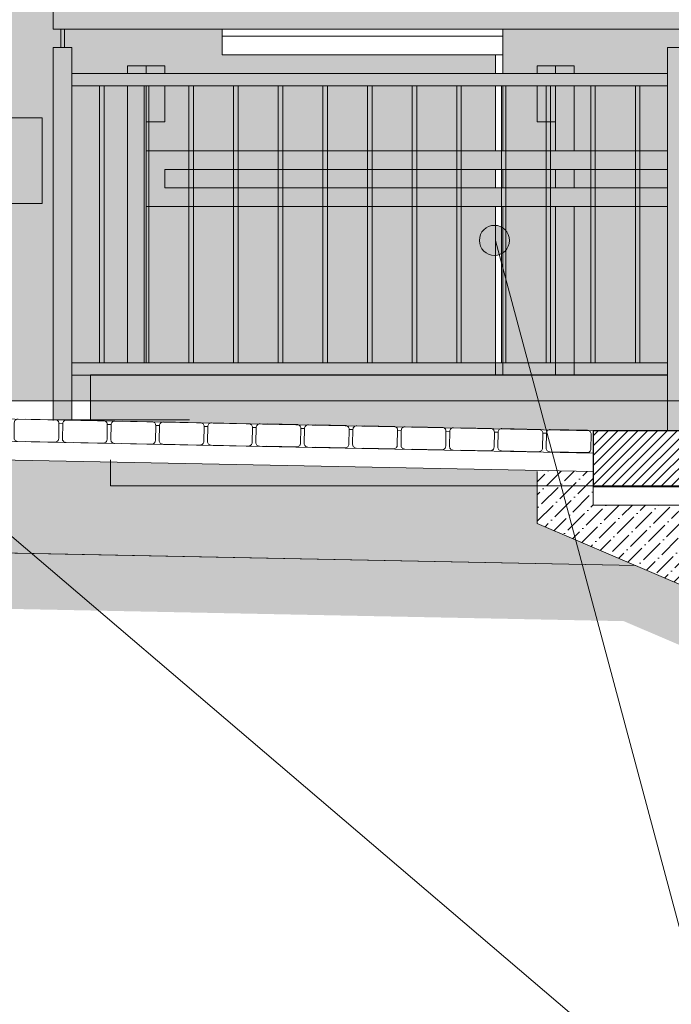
# Model space of a CAD drawing. Header units: millimetres. Extents: x -587 to 358276, y -26688 to 221215.
# Tile 13 of 256: x 2368 to 2543, y 7627 to 7891. Entities that reach past the tile are written whole.
import ezdxf
from ezdxf.lldxf.tags import DXFTag
from ezdxf.xclip import XClip

# ---------------------------------------------------------------- set-up
doc = ezdxf.new("R2010")
doc.units = ezdxf.units.MM
doc.header["$MEASUREMENT"] = 0
doc.header["$XCLIPFRAME"] = 0
for name, color, linetype, lineweight in [('A_l.przerywana', 250, 'ICAD_ISO03W100', 9), ('A_l.widokowa', 250, 'Continuous', 18), ('A_linie widokowe', 5, 'Continuous', 18), ('l. przekrojowa', 1, 'Continuous', 30), ('l.przerywana', 104, 'ICAD_ISO03W100', 5), ('l.widokowa', 140, 'Continuous', 15), ('l.wypełnien', 253, 'Continuous', 5), ('l.wypełnień', 7, 'Continuous', 5), ('wymiarowanie', 176, 'Continuous', 9)]:
    doc.layers.add(name, color=color, linetype=linetype, lineweight=lineweight)
tags = doc.linetypes.add('ICAD_ISO03W100', pattern=[30, 12, -18]).pattern_tags.tags
tags[6:7] = [DXFTag(74, 4), DXFTag(75, 0), DXFTag(340, '0'), DXFTag(46, 1.0), DXFTag(50, 0.0), DXFTag(44, 0.0), DXFTag(45, 0.0)]
tags[4:5] = [DXFTag(74, 4), DXFTag(75, 0), DXFTag(340, '0'), DXFTag(46, 1.0), DXFTag(50, 0.0), DXFTag(44, 0.0), DXFTag(45, 0.0)]

# ---------------------------------------------------------------- blocks, each defined once
blk = doc.blocks.new('MF2E40FB0')
at = {"true_color": 0xffffff}
blk.add_hatch(color=7, dxfattribs=at).paths.add_polyline_path([(193.989, 188.446), (193.989, 165.827), (315.555, 165.827), (315.555, 188.446)])

msp = doc.modelspace()

# ---------------------------------------------------------------- hatches: boundary and pattern name
at = {"layer": 'l.wypełnien', "true_color": 0xfffff5}
h = msp.add_hatch(color=7, dxfattribs=at)
h.paths.add_polyline_path([(2132.92, 8024.72), (2217.95, 8024.72), (2217.95, 8019.22), (2216.7, 8019.22), (2216.7, 8011.22), (2218.7, 8011.22), (2220.7, 8011.22), (2220.7, 8019.22), (2219.45, 8019.22), (2219.45, 8024.72), (2307.2, 8024.72), (2307.2, 8024.22), (2308.45, 8024.22), (2308.45, 8017.72), (2307.2, 8017.72), (2307.2, 8011.72), (2266.93, 8011.72), (2266.93, 7886.72), (2342.65, 7886.72), (2342.65, 8011.72), (2311.2, 8011.72), (2311.2, 8017.72), (2309.95, 8017.72), (2309.95, 8024.22), (2311.2, 8024.22), (2311.2, 8024.72), (2319.2, 8024.72), (2319.2, 8026.22), (2309.2, 8026.22), (2220.7, 8026.22), (2218.7, 8026.22), (2216.7, 8026.22), (2203.58, 8026.22), (2203.58, 8036.86), (2647.3, 8036.86), (2647.3, 8021.55), (2498.2, 8021.55), (2498.2, 8011.72), (2496.2, 8011.72), (2422.76, 8011.72), (2422.76, 7886.72), (2422.76, 7881.72), (2496.2, 7881.72), (2496.2, 7855.94), (2402.36, 7855.94), (2402.36, 7863.72), (2407.36, 7863.72), (2407.36, 7878.72), (2397.36, 7878.72), (2397.35, 7795.72), (2387.39, 7795.72), (2387.39, 7788.72), (2132.92, 7788.72)])
h.paths.add_polyline_path([(2402.35, 7795.72), (2402.36, 7840.94), (2496.2, 7840.94), (2496.2, 7795.72)])
h.paths.add_polyline_path([(2407.36, 7845.94), (2407.36, 7850.94), (2496.2, 7850.94), (2496.2, 7845.94)])
at = {"layer": 'l.wypełnien', "true_color": 0xfccd20}
h = msp.add_hatch(color=40, dxfattribs=at)
h.paths.add_polyline_path([(2498.2, 8021.55), (2647.3, 8021.55), (2647.3, 7855.94), (2517.35, 7855.94), (2517.35, 7878.72), (2512.35, 7878.72), (2507.35, 7878.72), (2507.35, 7863.72), (2512.35, 7863.72), (2512.35, 7855.94), (2498.2, 7855.94)])
h.paths.add_polyline_path([(2562.41, 7795.72), (2562.41, 7792.03), (2647.3, 7792.03), (2647.3, 7840.94), (2517.35, 7840.94), (2517.35, 7795.72)])
h.paths.add_polyline_path([(2647.3, 7855.94), (2652.39, 7855.94), (2657.39, 7855.94), (2657.39, 7792.03), (2667.31, 7792.03), (2667.39, 7792.03), (2667.33, 8021.55), (2647.3, 8021.55)])
h.paths.add_polyline_path([(2517.35, 7845.94), (2647.3, 7845.94), (2647.3, 7850.94), (2517.35, 7850.94)])
h.paths.add_polyline_path([(2512.35, 7795.72), (2512.35, 7840.94), (2498.2, 7840.94), (2498.2, 7795.72)])
h.paths.add_polyline_path([(2498.2, 7845.94), (2512.35, 7845.94), (2512.35, 7850.94), (2498.2, 7850.94)])
at = {"layer": 'l.wypełnien', "true_color": 0xc9c9c9}
h = msp.add_hatch(color=9, dxfattribs=at)
h.paths.add_polyline_path([(2402.36, 7855.94), (2496.2, 7855.94), (2498.2, 7855.94), (2512.35, 7855.94), (2517.35, 7855.94), (2647.3, 7855.94), (2647.3, 7850.94), (2517.35, 7850.94), (2512.35, 7850.94), (2498.2, 7850.94), (2496.2, 7850.94), (2407.36, 7850.94), (2407.36, 7845.94), (2496.2, 7845.94), (2498.2, 7845.94), (2512.35, 7845.94), (2517.35, 7845.94), (2647.3, 7845.94), (2647.3, 7840.94), (2517.35, 7840.94), (2512.35, 7840.94), (2498.2, 7840.94), (2496.2, 7840.94), (2402.36, 7840.94)])
h.paths.add_polyline_path([(2677.39, 7750.42), (2677.41, 7833.42), (2682.02, 7833.42), (2682.41, 7833.42), (2682.41, 7818.42), (2682.39, 7743.42), (2682.39, 7735.73), (2682.41, 7720.73, 0.414209), (2681.41, 7719.73), (2680.41, 7719.73, 0.414214), (2679.41, 7720.73), (2677.41, 7720.74), (2677.39, 7735.73)])
h.paths.add_polyline_path([(2792.39, 7720.73), (2796.41, 7720.73, -0.414214), (2797.39, 7720.73), (2797.39, 7750.42), (2797.39, 7833.42), (2792.39, 7833.42), (2792.39, 7818.42), (2792.39, 7743.42), (2792.39, 7720.73)])
h.paths.add_polyline_path([(2687.41, 7818.42), (2687.41, 7823.42), (2787.39, 7823.42), (2787.39, 7818.42)])
h.paths.add_polyline_path([(2687.41, 7833.42), (2787.39, 7833.42), (2787.39, 7828.42), (2687.41, 7828.42)])
h.paths.add_polyline_path([(2402.35, 7795.72), (2402.36, 7855.94), (2402.36, 7863.72), (2402.36, 7878.72), (2397.36, 7878.72), (2397.35, 7795.72)])
h.paths.add_polyline_path([(2652.39, 7840.94), (2652.39, 7792.03), (2652.39, 7788.72), (2652.39, 7786.87), (2652.39, 7781.87), (2652.39, 7772.94), (2657.39, 7772.94), (2657.39, 7781.87), (2657.39, 7786.87), (2657.39, 7788.72), (2657.39, 7792.03), (2657.39, 7855.94), (2652.39, 7855.94)])
h.paths.add_polyline_path([(2517.35, 7795.72), (2517.35, 7840.94), (2512.35, 7840.94), (2512.35, 7795.72)])
h.paths.add_polyline_path([(2517.35, 7855.94), (2517.35, 7878.72), (2512.35, 7878.72), (2512.35, 7863.72), (2512.35, 7855.94)])
h.paths.add_polyline_path([(2402.36, 7863.72), (2407.36, 7863.72), (2407.36, 7878.72), (2402.36, 7878.72)])
h.paths.add_polyline_path([(2507.35, 7878.72), (2507.35, 7863.72), (2512.35, 7863.72), (2512.35, 7878.72)])
h.paths.add_polyline_path([(2647.39, 7850.94), (2647.39, 7845.94), (2647.39, 7840.94), (2652.39, 7840.94), (2652.39, 7855.94), (2647.39, 7855.94)])
h.paths.add_polyline_path([(2687.41, 7833.42), (2687.41, 7818.42), (2682.41, 7818.42), (2682.41, 7833.42)])
h.paths.add_polyline_path([(2792.39, 7818.42), (2792.39, 7833.42), (2787.39, 7833.42), (2787.39, 7828.42), (2787.39, 7823.42), (2787.39, 7818.42)])
h.paths.add_polyline_path([(2517.35, 7845.94), (2517.35, 7850.94), (2512.35, 7850.94), (2512.35, 7845.94)])
at = {"layer": 'l.wypełnien'}
h = msp.add_hatch(color=252, dxfattribs=at)
h.paths.add_polyline_path([(2682.39, 7735.73), (2682.41, 7720.73), (2692.41, 7720.73, -0.414214), (2693.41, 7719.73), (2694.41, 7719.73, -0.414214), (2695.41, 7720.73), (2705.41, 7720.73, -0.414214), (2706.41, 7719.73), (2707.41, 7719.73, -0.414214), (2708.41, 7720.73), (2718.41, 7720.73, -0.414214), (2719.41, 7719.73), (2720.41, 7719.73, -0.414214), (2721.41, 7720.73), (2731.41, 7720.73, -0.414214), (2732.41, 7719.73), (2733.41, 7719.73, -0.414214), (2734.41, 7720.73), (2744.41, 7720.73, -0.414214), (2745.41, 7719.73), (2746.41, 7719.73, -0.414214), (2747.41, 7720.73), (2757.41, 7720.73, -0.414214), (2758.41, 7719.73), (2759.41, 7719.73, -0.414214), (2760.41, 7720.73), (2770.41, 7720.73, -0.414214), (2771.41, 7719.73), (2772.41, 7719.73, -0.414214), (2773.41, 7720.73), (2783.41, 7720.73, -0.414214), (2784.41, 7719.73), (2785.41, 7719.73, -0.414214), (2786.41, 7720.73), (2792.39, 7720.73), (2792.39, 7743.42), (2682.39, 7743.42)])
h.paths.add_polyline_path([(2562.41, 7765.72), (2597.41, 7765.72), (2597.41, 7750.72), (2632.41, 7750.72), (2632.41, 7735.72), (2647.3, 7735.72), (2647.3, 7765.94), (2562.41, 7765.94)])
h.paths.add_polyline_path([(2387.39, 7783.46), (2387.39, 7788.72), (2562.41, 7788.72), (2562.41, 7786.87), (2562.41, 7781.87), (2562.41, 7780.72), (2522.41, 7780.72), (2521.29, 7780.74, 0.102767), (2520.9, 7780.83), (2510.9, 7781.03, 0.102767), (2510.5, 7780.96), (2508.3, 7781, 0.102767), (2507.9, 7781.09), (2497.9, 7781.29, 0.102767), (2497.5, 7781.22), (2495.25, 7781.26, 0.08926), (2494.9, 7781.33), (2484.9, 7781.53, 0.08926), (2484.56, 7781.48), (2482.25, 7781.52, 0.08926), (2481.91, 7781.59), (2471.91, 7781.79, 0.08926), (2471.56, 7781.74), (2469.26, 7781.78, 0.08926), (2468.91, 7781.85), (2458.91, 7782.05, 0.08926), (2458.56, 7782), (2456.26, 7782.04, 0.08926), (2455.91, 7782.11), (2445.91, 7782.31, 0.08926), (2445.56, 7782.26), (2443.26, 7782.3, 0.08926), (2442.91, 7782.37), (2432.92, 7782.57, 0.08926), (2432.57, 7782.52), (2430.2, 7782.56, 0.073486), (2429.92, 7782.61), (2419.92, 7782.81, 0.073486), (2419.63, 7782.78), (2417.21, 7782.82, 0.073486), (2416.92, 7782.87), (2406.92, 7783.07, 0.073486), (2406.63, 7783.04), (2404.21, 7783.08, 0.073486), (2403.92, 7783.13), (2393.92, 7783.33, 0.073486), (2393.63, 7783.3), (2391.21, 7783.34, 0.073486), (2390.92, 7783.39)])
h.paths.add_polyline_path([(2562.41, 7788.72), (2562.41, 7792.03), (2562.41, 7795.72), (2517.35, 7795.72), (2512.35, 7795.72), (2498.2, 7795.72), (2496.2, 7795.72), (2402.35, 7795.72), (2397.35, 7795.72), (2387.39, 7795.72), (2387.39, 7788.72)])
h.paths.add_polyline_path([(2562.41, 7772.94), (2647.3, 7772.94), (2647.3, 7781.87), (2562.41, 7781.87), (2562.41, 7780.72)])
h.paths.add_polyline_path([(2647.3, 7765.94), (2657.39, 7765.94), (2657.39, 7772.94), (2667.38, 7772.94), (2667.42, 7750.42), (2667.41, 7735.72), (2647.3, 7735.72)])
h.paths.add_polyline_path([(2647.3, 7765.94), (2647.3, 7772.94), (2562.41, 7772.94), (2562.41, 7765.94)])
h.paths.add_polyline_path([(2562.41, 7781.87), (2647.3, 7781.87), (2647.3, 7786.87), (2562.41, 7786.87)])
h.paths.add_polyline_path([(2667.38, 7772.94), (2667.42, 7750.42), (2669.91, 7750.42), (2669.91, 7781.87), (2657.39, 7781.87), (2657.39, 7772.94)])
h.paths.add_polyline_path([(2667.42, 7719.73), (2668.41, 7719.73, -0.414214), (2669.41, 7720.73), (2677.41, 7720.74), (2677.39, 7735.73), (2677.39, 7750.42), (2669.91, 7750.42), (2667.42, 7750.42), (2667.42, 7735.72), (2667.42, 7720.72)])
h.paths.add_polyline_path([(2647.3, 7788.72), (2647.3, 7792.03), (2562.41, 7792.03), (2562.41, 7788.72)])
h.paths.add_polyline_path([(2562.41, 7786.87), (2647.3, 7786.87), (2647.3, 7788.72), (2562.41, 7788.72)])
h.paths.add_polyline_path([(2657.39, 7765.94), (2657.39, 7772.94), (2652.39, 7772.94), (2647.3, 7772.94), (2647.3, 7765.94)])
h.paths.add_polyline_path([(2657.39, 7781.87), (2669.91, 7781.87), (2671.49, 7781.87), (2671.49, 7786.87), (2657.39, 7786.87)])
h.paths.add_polyline_path([(2652.39, 7772.94), (2652.39, 7781.87), (2647.3, 7781.87), (2647.3, 7772.94)])
h.paths.add_polyline_path([(2657.39, 7788.72), (2668.28, 7788.72), (2668.28, 7792.03), (2667.39, 7792.03), (2657.39, 7792.03)])
h.paths.add_polyline_path([(2657.39, 7786.87), (2671.49, 7786.87), (2670.02, 7787.72), (2668.28, 7788.72), (2657.39, 7788.72)])
h.paths.add_polyline_path([(2652.39, 7781.87), (2652.39, 7786.87), (2647.3, 7786.87), (2647.3, 7781.87)])
h.paths.add_polyline_path([(2652.39, 7788.72), (2652.39, 7792.03), (2647.3, 7792.03), (2647.3, 7788.72)])
h.paths.add_polyline_path([(2652.39, 7786.87), (2652.39, 7788.72), (2647.3, 7788.72), (2647.3, 7786.87)])
h = msp.add_hatch(dxfattribs=at)
h.set_pattern_fill('ANSI31', scale=15, style=0)
h.set_pattern_definition([(45, (-7895.176, -5340.2804), (-1.32582521, 1.32582521), [])])
h.paths.add_polyline_path([(2557.41, 7760.72), (2557.41, 7750.72), (2592.41, 7750.72), (2597.41, 7750.72), (2597.41, 7765.72), (2562.41, 7765.72), (2557.41, 7765.72)])
h.paths.add_polyline_path([(2522.41, 7765.72), (2557.41, 7765.72), (2562.41, 7765.72), (2562.41, 7780.72), (2522.41, 7780.72), (2522.41, 7774.72), (2522.41, 7769.72)])
h.paths.add_polyline_path([(2627.41, 7720.72), (2667.41, 7720.72), (2667.41, 7735.72), (2667.41, 7735.72), (2647.3, 7735.72), (2632.41, 7735.72), (2627.41, 7735.72), (2627.41, 7730.72)])
h.paths.add_polyline_path([(2592.41, 7735.72), (2627.41, 7735.72), (2632.41, 7735.72), (2632.41, 7750.72), (2597.41, 7750.72), (2592.41, 7750.72), (2592.41, 7745.72)])
h = msp.add_hatch(dxfattribs=at)
h.set_pattern_fill('GRAVL1', scale=20, style=0)
h.set_pattern_definition([(228.0128, (-7880.776, -5320.2804), (-159.99996464, -180.00002683), [2.69072, -266.38176]), (184.9697, (-7882.576, -5322.28044), (240.00002103, 19.99982614), [4.61736, -457.1185]), (132.5104, (-7887.176, -5322.6804), (199.99981437, -220.00017348), [3.25576, -322.32064]), (267.2737, (-7894.976, -5327.6804), (19.999920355, 400.0000059), [4.20476, -416.27116]), (292.8337, (-7895.176, -5331.8804), (-100.00019811, 239.999928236), [4.1231, -408.18746]), (357.2737, (-7893.576, -5335.6804), (-400.0000059, 19.999920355), [4.20476, -416.27116]), (37.6942, (-7889.376, -5335.88044), (-260.000146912, -199.999808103), [5.56058, -550.49698]), (72.2553, (-7884.976, -5332.48044), (140.000215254, 439.999924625), [5.24976, -519.72642]), (121.4296, (-7883.376, -5327.4804), (-160.000164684, 259.99990073), [4.219, -417.68146]), (175.2364, (-7885.576, -5323.8804), (220.00001893, -19.99983065), [4.81664, -236.01526]), (222.3974, (-7890.376, -5323.48044), (-240.000147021, -219.99984164), [6.22896, -616.6675]), (138.8141, (-7875.176, -5327.8804), (-140.00005894, 119.99994627), [2.12602, -210.47688]), (171.4692, (-7876.776, -5326.4804), (259.999965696, -40.0001582), [4.04474, -400.43022]), (225, (-7880.776, -5325.88), (-4e-15, -20.000006), [2.82842, -25.45584]), (203.1986, (-7882.176, -5323.4804), (99.9999946, 40.0000265), [1.52316, -150.7923]), (291.8014, (-7883.576, -5324.0804), (-19.9999982, 60.0000055), [2.15406, -105.54924]), (30.9638, (-7882.776, -5326.0804), (59.99996045, 40.0000497), [3.49858, -113.12046]), (161.5651, (-7879.776, -5324.2804), (40.0000087, -19.999968), [2.52982, -60.71574]), (16.3895, (-7895.176, -5324.0804), (200.00004397, 59.9998542), [3.544, -350.8569]), (70.3462, (-7891.776, -5323.0804), (-79.99990495, -220.00004271), [2.97322, -294.34816]), (293.1986, (-7879.776, -5320.2804), (-40.0000265, 99.9999946), [3.0463, -149.26916]), (343.6105, (-7878.576, -5323.0804), (-200.00004397, 59.9998542), [3.544, -350.8569]), (339.444, (-7895.176, -5336.4804), (-100.0000369, 39.99991993), [3.4176, -167.46248]), (294.7751, (-7891.976, -5337.6804), (-99.99984378, 220.00006844), [2.86356, -283.49286]), (66.8014, (-7879.576, -5340.2804), (40.0000265, 99.9999946), [3.0463, -149.26916]), (17.354, (-7878.376, -5337.4804), (-260.00004038, -79.999890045), [3.35262, -331.90848]), (69.444, (-7889.376, -5340.2804), (-39.99991993, -100.0000369), [1.7088, -169.17128]), (101.3099, (-7880.776, -5340.2804), (-19.9999526, 80.000015), [1.0198, -100.96058]), (165.9638, (-7880.976, -5339.2804), (60.0000109, -19.9999611), [4.1231, -78.339]), (186.009, (-7884.976, -5338.2804), (199.99999502, 19.99998635), [3.821, -378.27846]), (303.6901, (-7882.776, -5327.8804), (-20.0000267, 39.9999912), [2.88444, -69.22658]), (353.1572, (-7881.176, -5330.28044), (339.99998731, -40.00015996), [5.03588, -498.55126]), (60.9454, (-7876.176, -5330.8804), (-80.00000054, -140.0000077), [2.05912, -203.85348]), (90, (-7875.176, -5329.08), (-20, 20), [1.2, -18.8]), (120.2564, (-7885.376, -5337.6804), (79.99989774, -140.00004912), [2.77848, -275.0704]), (48.0128, (-7886.776, -5335.2804), (159.99996464, 180.00002683), [5.38144, -263.69104]), (0, (-7883.176, -5331.28), (20, 20), [5.2, -14.8]), (325.3048, (-7877.976, -5331.2804), (-199.99988518, 140.00017219), [3.16228, -313.06548]), (254.0546, (-7875.376, -5333.0804), (-19.9999978, -80.00000253), [2.91204, -142.69016]), (207.646, (-7876.176, -5335.88044), (-379.999916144, -200.000154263), [4.7413, -469.38948]), (175.4261, (-7880.376, -5338.08044), (-260.000011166, 19.999896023), [5.01598, -496.58148])])
h.paths.add_polyline_path([(2120.8, 7752.75), (2533.88, 7744.49), (2507.41, 7755.83), (2507.41, 7770.02), (2120.8, 7777.75)])
h = msp.add_hatch(dxfattribs=at)
h.set_pattern_fill('ANSI36', scale=20, style=0)
h.set_pattern_definition([(45, (-7895.176, -5340.2804), (1.3258252, 4.86135912), [6.25, -1.25, 0, -1.25])])
h.paths.add_polyline_path([(2507.41, 7770.02), (2522.41, 7769.72), (2522.41, 7765.72), (2522.41, 7760.72), (2557.41, 7760.72), (2557.41, 7750.72), (2557.41, 7745.72), (2592.41, 7745.72), (2592.41, 7735.72), (2592.41, 7730.72), (2627.41, 7730.72), (2627.41, 7720.72), (2627.41, 7715.72), (2667.41, 7715.72), (2667.41, 7720.72), (2627.41, 7720.72), (2667.42, 7720.73), (2667.42, 7712.73), (2667.42, 7709.73), (2667.42, 7705.73), (2624.32, 7705.72), (2533.88, 7744.49), (2507.41, 7755.83)])
h = msp.add_hatch(dxfattribs=at)
h.set_pattern_fill('CONC', scale=20, style=0)
h.set_pattern_definition([(0, (-7876.176, -5327.48), (0, 20), [0, -20]), (0, (-7875.976, -5334.48), (0, 20), [0, -20]), (0, (-7875.376, -5323.68), (0, 20), [0, -20]), (338.1986, (-7885.776, -5329.8804), (60.0000055, -19.9999982), [2.15406, -105.54924]), (216.8699, (-7883.776, -5330.6804), (59.9999984, 40.0000025), [1, -99]), (130.6013, (-7884.576, -5331.2804), (100.00000842, -119.99998036), [1.8439, -182.54698]), (206.5651, (-7891.176, -5333.68), (-19.999983, -20.000026), [0.44722, -44.27414]), (326.3099, (-7891.576, -5333.8804), (39.9999912, -20.0000267), [0.72112, -71.38992]), (108.4349, (-7890.976, -5334.2804), (-19.999968, 40.0000087), [0.63246, -62.6131]), (225, (-7878.376, -5335.68), (-4e-15, -20.000006), [0.84852, -27.43574]), (0, (-7878.976, -5336.28), (20, 20), [1.2, -18.8]), (135, (-7877.776, -5336.28), (-20.000006, 2e-15), [0.84852, -27.43574]), (251.5651, (-7880.776, -5322.8804), (19.999968, 40.0000087), [0.63246, -62.6131]), (0, (-7880.976, -5323.48), (20, 20), [1, -19]), (143.1301, (-7879.976, -5323.4804), (-59.9999984, 40.0000025), [1, -99]), (213.6901, (-7891.376, -5322.6804), (39.9999912, 20.0000267), [0.72112, -71.38992]), (341.5651, (-7891.976, -5323.0804), (-40.0000087, 19.999968), [1.26492, -61.98064]), (126.8699, (-7890.776, -5323.4804), (40.0000025, -59.9999984), [1, -99]), (0, (-7885.576, -5323.48), (0, 20), [0, -20]), (0, (-7890.976, -5328.68), (0, 20), [0, -20]), (0, (-7885.376, -5336.08), (0, 20), [0, -20]), (0, (-7879.976, -5329.88), (0, 20), [0, -20]), (0, (-7885.776, -5326.48), (0, 20), [0, -20]), (0, (-7890.176, -5325.88), (0, 20), [0, -20]), (0, (-7888.376, -5327.08), (0, 20), [0, -20]), (0, (-7889.176, -5331.88), (0, 20), [0, -20]), (0, (-7893.976, -5331.08), (0, 20), [0, -20]), (0, (-7893.776, -5326.48), (0, 20), [0, -20]), (0, (-7894.376, -5322.08), (0, 20), [0, -20]), (0, (-7888.176, -5321.28), (0, 20), [0, -20]), (0, (-7883.776, -5320.48), (0, 20), [0, -20]), (0, (-7876.776, -5321.28), (0, 20), [0, -20]), (0, (-7881.576, -5327.48), (0, 20), [0, -20]), (0, (-7883.576, -5323.88), (0, 20), [0, -20]), (0, (-7881.976, -5333.48), (0, 20), [0, -20]), (0, (-7887.976, -5334.48), (0, 20), [0, -20]), (0, (-7881.976, -5338.88), (0, 20), [0, -20]), (0, (-7888.576, -5337.68), (0, 20), [0, -20]), (0, (-7894.976, -5338.28), (0, 20), [0, -20]), (0, (-7892.576, -5339.28), (0, 20), [0, -20]), (0, (-7892.376, -5336.48), (0, 20), [0, -20]), (0, (-7878.976, -5339.68), (0, 20), [0, -20]), (0, (-7876.576, -5331.48), (0, 20), [0, -20]), (0, (-7877.576, -5325.48), (0, 20), [0, -20]), (0, (-7886.776, -5339.88), (0, 20), [0, -20])])
h.paths.add_polyline_path([(2530.66, 7729.55), (2677.23, 7666.73), (2802.41, 7666.73), (2802.41, 7681.73), (2667.42, 7681.73), (2667.42, 7705.73), (2624.32, 7705.72), (2533.88, 7744.49), (2120.8, 7752.75), (2120.8, 7737.74)])
at = {"layer": 'wymiarowanie', "true_color": 0xc9c9c9}
h = msp.add_hatch(color=9, dxfattribs=at)
h.paths.add_polyline_path([(2377.39, 7893.66), (2377.39, 7888.66), (2422.76, 7888.66), (2498.2, 7888.66), (2554.52, 7888.66), (2647.3, 7848.9), (2647.3, 7854.34), (2555.54, 7893.66)])
h.paths.add_polyline_path([(2547.42, 7873.36), (2551.38, 7873.36), (2647.3, 7832.25), (2647.3, 7835.84), (2552.06, 7876.66), (2547.42, 7876.66)])
h.paths.add_polyline_path([(2693.02, 7829.31), (2694.99, 7833.9), (2647.3, 7854.34), (2647.3, 7848.9)])
h.paths.add_polyline_path([(2542.42, 7873.36), (2542.42, 7876.66), (2382.39, 7876.66), (2382.39, 7873.36)])
h.paths.add_polyline_path([(2382.39, 7788.72), (2382.39, 7883.66), (2377.39, 7883.66), (2377.39, 7788.72)])
h.paths.add_polyline_path([(2547.42, 7788.72), (2547.42, 7883.66), (2542.42, 7883.66), (2542.42, 7788.72)])
h.paths.add_polyline_path([(2377.39, 7783.66), (2382.39, 7783.66), (2382.39, 7788.72), (2377.39, 7788.72), (2377.39, 7783.66)])
h = msp.add_hatch(color=9, dxfattribs=at)
h.paths.add_polyline_path([(2620.23, 7765.94), (2628.61, 7765.94), (2575.45, 7788.72), (2567.07, 7788.72)])
h.paths.add_polyline_path([(2387.39, 7795.66), (2387.39, 7795.72), (2496.2, 7795.72), (2496.2, 7798.96), (2487.01, 7798.96), (2485.81, 7798.96), (2475.01, 7798.96), (2473.81, 7798.96), (2463.01, 7798.96), (2461.81, 7798.96), (2451.01, 7798.96), (2449.81, 7798.96), (2439.01, 7798.96), (2437.81, 7798.96), (2427.01, 7798.96), (2425.81, 7798.96), (2415.01, 7798.96), (2413.81, 7798.96), (2403.01, 7798.96), (2402.35, 7798.96), (2401.81, 7798.96), (2397.35, 7798.96), (2391.01, 7798.96), (2389.81, 7798.96), (2382.39, 7798.96), (2382.39, 7795.66)])
h.paths.add_polyline_path([(2620.23, 7765.94), (2628.61, 7765.94), (2634.22, 7763.53), (2635.42, 7763.02), (2647.3, 7757.93), (2647.3, 7754.34)])
h.paths.add_polyline_path([(2657.42, 7792.03), (2662.42, 7792.03), (2662.42, 7836.98), (2660.42, 7836.98), (2659.42, 7836.98), (2657.42, 7836.98), (2657.42, 7831.51), (2657.42, 7827.92)])
h.paths.add_polyline_path([(2657.42, 7735.72), (2657.42, 7750), (2657.42, 7753.59), (2657.42, 7772.94), (2662.42, 7772.94), (2662.42, 7735.72)])
h.paths.add_polyline_path([(2547.42, 7795.66), (2550.88, 7795.66), (2562.41, 7790.72), (2562.41, 7794.31), (2551.56, 7798.96), (2547.42, 7798.96)])
h.paths.add_polyline_path([(2517.35, 7795.72), (2542.42, 7795.72), (2542.42, 7798.96), (2535.01, 7798.96), (2533.81, 7798.96), (2523.01, 7798.96), (2521.81, 7798.96), (2517.35, 7798.96)])
h.paths.add_polyline_path([(2657.42, 7750), (2657.42, 7753.59), (2648.62, 7757.36), (2647.42, 7757.88), (2647.3, 7757.93), (2647.3, 7754.34)])
h.paths.add_polyline_path([(2562.41, 7790.72), (2562.41, 7794.31), (2575.45, 7788.72), (2567.07, 7788.72)])
h.paths.add_polyline_path([(2662.42, 7772.94), (2662.42, 7781.87), (2657.42, 7781.87), (2657.42, 7772.94)])
h.paths.add_polyline_path([(2498.2, 7798.96), (2499.01, 7798.96), (2504.99, 7798.96), (2505.86, 7795.72), (2498.2, 7795.72)])
h.paths.add_polyline_path([(2657.42, 7781.87), (2662.42, 7781.87), (2662.42, 7786.87), (2657.42, 7786.87)])
h.paths.add_polyline_path([(2505.86, 7795.72), (2512.35, 7795.72), (2512.35, 7798.96), (2511.01, 7798.96), (2509.81, 7798.96), (2504.99, 7798.96)])
h.paths.add_polyline_path([(2657.42, 7788.72), (2662.42, 7788.72), (2662.42, 7792.03), (2657.42, 7792.03)])
h.paths.add_polyline_path([(2512.35, 7795.72), (2517.35, 7795.72), (2517.35, 7798.96), (2512.35, 7798.96)])
h.paths.add_polyline_path([(2657.42, 7786.87), (2662.42, 7786.87), (2662.42, 7788.72), (2657.42, 7788.72)])
h.paths.add_polyline_path([(2496.2, 7795.72), (2498.2, 7795.72), (2498.2, 7798.96), (2497.81, 7798.96), (2496.2, 7798.96)])
at = {"layer": 'wymiarowanie', "ltscale": 0.3}
msp.add_hatch(color=256, dxfattribs=at).paths.add_polyline_path([(2491.87, 7831.86, -1), (2499.95, 7831.86, -1)])
at = {"layer": 'wymiarowanie', "true_color": 0xc9c9c9}
msp.add_hatch(color=9, dxfattribs=at).paths.add_polyline_path([(2542.42, 7780.72), (2547.42, 7780.72), (2547.42, 7788.72), (2542.42, 7788.72)])

# ---------------------------------------------------------------- linework, layer by layer
at = {"layer": 'A_l.przerywana', "ltscale": 0.3}
msp.add_line((2118.2, 7788.72), (2647.3, 7788.72), dxfattribs=at)
at = {"layer": 'A_l.widokowa', "color": 7, "ltscale": 0.3}
for p, q in [((2397.36, 7878.72), (2407.36, 7878.72)), ((2507.35, 7878.72), (2517.35, 7878.72)), ((2402.36, 7863.72), (2407.36, 7863.72)), ((2507.35, 7863.72), (2512.35, 7863.72))]:
    msp.add_line(p, q, dxfattribs=at)
at = {"layer": 'A_l.widokowa'}
for p, q in [((2389.81, 7873.36), (2389.81, 7798.96)), ((2391.01, 7873.36), (2391.01, 7798.96)), ((2401.81, 7873.36), (2401.81, 7798.96)), ((2403.01, 7873.36), (2403.01, 7798.96)), ((2413.81, 7873.36), (2413.81, 7798.96)), ((2415.01, 7873.36), (2415.01, 7798.96)), ((2425.81, 7873.36), (2425.81, 7798.96)), ((2427.01, 7873.36), (2427.01, 7798.96)), ((2437.81, 7873.36), (2437.81, 7798.96)), ((2439.01, 7873.36), (2439.01, 7798.96)), ((2449.81, 7873.36), (2449.81, 7798.96)), ((2451.01, 7873.36), (2451.01, 7798.96)), ((2461.81, 7873.36), (2461.81, 7798.96)), ((2463.01, 7873.36), (2463.01, 7798.96)), ((2473.81, 7873.36), (2473.81, 7798.96)), ((2475.01, 7873.36), (2475.01, 7798.96)), ((2485.81, 7873.36), (2485.81, 7798.96)), ((2487.01, 7873.36), (2487.01, 7798.96)), ((2497.81, 7873.36), (2497.81, 7798.96)), ((2499.01, 7873.36), (2499.01, 7798.96)), ((2509.81, 7873.36), (2509.81, 7798.96)), ((2511.01, 7873.36), (2511.01, 7798.96)), ((2521.81, 7873.36), (2521.81, 7798.96)), ((2523.01, 7873.36), (2523.01, 7798.96)), ((2533.81, 7873.36), (2533.81, 7798.96)), ((2535.01, 7873.36), (2535.01, 7798.96))]:
    msp.add_line(p, q, dxfattribs=at)
at = {"layer": 'A_l.widokowa', "color": 7}
msp.add_lwpolyline([(2498.2, 7888.66), (2498.2, 7886.72), (2422.76, 7886.72), (2422.76, 7888.66)], dxfattribs=at)
at = {"layer": 'A_l.widokowa'}
msp.add_lwpolyline([(2422.76, 7886.72), (2498.2, 7886.72), (2498.2, 7881.72), (2422.76, 7881.72)], close=True, dxfattribs=at)
for points in [[(2542.42, 7840.94), (2402.36, 7840.94), (2402.36, 7855.94), (2542.42, 7855.94)], [(2542.42, 7845.94), (2407.36, 7845.94), (2407.36, 7850.94), (2542.42, 7850.94)], [(2387.39, 7783.46), (2387.39, 7795.72), (2542.42, 7795.72)]]:
    msp.add_lwpolyline(points, dxfattribs=at)
at = {"layer": 'A_linie widokowe', "color": 7}
for points in [[(2397.36, 7878.72), (2397.36, 7876.66)], [(2402.36, 7878.72), (2402.36, 7876.66)], [(2407.36, 7878.72), (2407.36, 7876.66)], [(2397.36, 7873.36), (2397.35, 7798.96)], [(2402.36, 7873.36), (2402.35, 7798.96)], [(2407.36, 7873.36), (2407.36, 7863.72)]]:
    msp.add_lwpolyline(points, dxfattribs=at)
at = {"layer": 'l. przekrojowa', "color": 7}
msp.add_lwpolyline([(2522.41, 7765.72), (2562.41, 7765.72), (2562.41, 7780.72), (2522.41, 7780.72), (2522.41, 7765.72)], dxfattribs=at)
at = {"layer": 'l.przerywana', "color": 7, "ltscale": 0.3}
for p, q in [((2522.41, 7780.72), (2118.2, 7788.8)), ((2657.39, 7765.94), (2392.75, 7765.94))]:
    msp.add_line(p, q, dxfattribs=at)
at = {"layer": 'l.przerywana', "color": 7}
msp.add_line((2392.75, 7772.94), (2392.75, 7765.94), dxfattribs=at)
at = {"layer": 'l.widokowa', "color": 7}
for p, q in [((2377.39, 7893.66), (2377.39, 7888.66)), ((2377.39, 7888.66), (2554.52, 7888.66)), ((2379.39, 7883.66), (2379.39, 7888.66)), ((2380.39, 7883.66), (2380.39, 7888.66)), ((2377.39, 7783.46), (2377.39, 7883.66)), ((2382.39, 7883.66), (2377.39, 7883.66)), ((2382.39, 7783.46), (2382.39, 7883.66)), ((2542.42, 7883.66), (2542.42, 7780.72)), ((2382.39, 7876.66), (2542.42, 7876.66)), ((2382.39, 7873.36), (2542.42, 7873.36)), ((2382.39, 7798.96), (2542.42, 7798.96)), ((2382.39, 7795.66), (2542.42, 7795.66)), ((2522.41, 7774.72, 0), (2118.08, 7782.81, 0)), ((2522.41, 7769.72, 0), (2117.98, 7777.81, 0)), ((2507.41, 7769.72, 0), (2507.41, 7755.83, 0)), ((2507.41, 7755.83), (2624.32, 7705.72)), ((2533.88, 7744.49, 0), (2148.55, 7752.19, 0))]:
    msp.add_line(p, q, dxfattribs=at)
for points in [[(2507.35, 7876.66), (2507.35, 7878.72)], [(2512.35, 7876.66), (2512.35, 7878.72)], [(2517.35, 7876.66), (2517.35, 7878.72)], [(2507.35, 7863.72), (2507.35, 7873.36)], [(2512.35, 7855.94), (2512.35, 7873.36)], [(2517.35, 7855.94), (2517.35, 7873.36)], [(2512.35, 7845.94), (2512.35, 7850.94)], [(2517.35, 7845.94), (2517.35, 7850.94)], [(2512.35, 7795.72), (2512.35, 7840.94)], [(2517.35, 7795.72), (2517.35, 7840.94)]]:
    msp.add_lwpolyline(points, dxfattribs=at)
msp.add_lwpolyline([(2522.41, 7765.72), (2557.41, 7765.72), (2557.41, 7760.72), (2522.41, 7760.72)], close=True, dxfattribs=at)
at = {"layer": 'l.widokowa', "color": 7, "elevation": 0}
msp.add_lwpolyline([(2120.8, 7752.75), (2533.88, 7744.49)], dxfattribs=at)
at = {"layer": 'l.wypełnien', "color": 7}
for p, q in [((2498.2, 7888.66), (2498.2, 7876.66)), ((2496.2, 7881.72), (2496.2, 7876.66)), ((2496.2, 7873.36), (2496.2, 7855.94)), ((2498.2, 7873.36), (2498.2, 7855.94)), ((2496.2, 7850.94), (2496.2, 7845.94)), ((2498.2, 7850.94), (2498.2, 7845.94)), ((2496.2, 7840.94), (2496.2, 7795.72)), ((2498.2, 7840.94), (2498.2, 7795.72))]:
    msp.add_line(p, q, dxfattribs=at)
at = {"layer": 'l.wypełnień', "color": 7}
for p, q in [((2379.91, 7782.61, 0), (2378.91, 7782.63, 0)), ((2392.9, 7782.35, 0), (2391.9, 7782.37, 0)), ((2405.9, 7782.09, 0), (2404.9, 7782.11, 0)), ((2418.9, 7781.83, 0), (2417.9, 7781.85, 0)), ((2431.9, 7781.59, 0), (2430.9, 7781.61, 0)), ((2431.9, 7781.57, 0), (2430.9, 7781.59, 0)), ((2444.89, 7781.33, 0), (2443.89, 7781.35, 0)), ((2457.89, 7781.07, 0), (2456.89, 7781.09, 0)), ((2470.89, 7780.81, 0), (2469.89, 7780.83, 0)), ((2483.89, 7780.55, 0), (2482.89, 7780.57, 0)), ((2496.88, 7780.31, 0), (2495.88, 7780.33, 0)), ((2496.88, 7780.29, 0), (2495.88, 7780.31, 0)), ((2509.88, 7780.05, 0), (2508.88, 7780.07, 0))]:
    msp.add_line(p, q, dxfattribs=at)
at = {"layer": 'l.wypełnień', "color": 7, "elevation": 0}
for points in [[(2366.91, 7782.87), (2366.91, 7782.87, -0.414214), (2367.93, 7783.85), (2377.93, 7783.65, -0.414214), (2378.91, 7782.63), (2378.91, 7782.63)], [(2369.93, 7783.81), (2377.93, 7783.65, -0.414214), (2378.91, 7782.63), (2378.91, 7782.63)], [(2379.91, 7782.61), (2379.91, 7782.61, -0.414214), (2380.93, 7783.59), (2390.92, 7783.39, -0.414214), (2391.9, 7782.37), (2391.9, 7782.37)], [(2382.93, 7783.55), (2390.92, 7783.39, -0.414214), (2391.9, 7782.37), (2391.9, 7782.37)], [(2378.91, 7782.63), (2378.83, 7778.63, -0.414214), (2377.81, 7777.65), (2367.81, 7777.85, -0.414214), (2366.83, 7778.87), (2366.91, 7782.87)], [(2378.91, 7782.63), (2378.83, 7778.63, -0.414214), (2377.81, 7777.65), (2369.81, 7777.81)], [(2391.9, 7782.37), (2391.82, 7778.37, -0.414214), (2390.8, 7777.39), (2380.81, 7777.59, -0.414214), (2379.83, 7778.61), (2379.91, 7782.61)], [(2391.9, 7782.37), (2391.82, 7778.37, -0.414214), (2390.8, 7777.39), (2382.81, 7777.55)], [(2404.9, 7782.11), (2404.82, 7778.11, -0.414214), (2403.8, 7777.13), (2393.8, 7777.33, -0.414214), (2392.82, 7778.35), (2392.9, 7782.35)], [(2392.9, 7782.35), (2392.9, 7782.35, -0.414214), (2393.92, 7783.33), (2403.92, 7783.13, -0.414214), (2404.9, 7782.11), (2404.9, 7782.11)], [(2404.9, 7782.11), (2404.82, 7778.11, -0.414214), (2403.8, 7777.13), (2395.8, 7777.29)], [(2395.92, 7783.29), (2403.92, 7783.13, -0.414214), (2404.9, 7782.11), (2404.9, 7782.11)], [(2417.9, 7781.85), (2417.82, 7777.85, -0.414214), (2416.8, 7776.87), (2406.8, 7777.07, -0.414214), (2405.82, 7778.09), (2405.9, 7782.09)], [(2405.9, 7782.09), (2405.9, 7782.09, -0.414214), (2406.92, 7783.07), (2416.92, 7782.87, -0.414214), (2417.9, 7781.85), (2417.9, 7781.85)], [(2417.9, 7781.85), (2417.82, 7777.85, -0.414214), (2416.8, 7776.87), (2408.8, 7777.03)], [(2408.92, 7783.03), (2416.92, 7782.87, -0.414214), (2417.9, 7781.85), (2417.9, 7781.85)], [(2430.9, 7781.59), (2430.82, 7777.59, -0.414214), (2429.8, 7776.61), (2419.8, 7776.81, -0.414214), (2418.82, 7777.83), (2418.9, 7781.83)], [(2418.9, 7781.83), (2418.9, 7781.83, -0.414214), (2419.92, 7782.81), (2429.92, 7782.61, -0.414214), (2430.9, 7781.59), (2430.9, 7781.59)], [(2430.9, 7781.59), (2430.82, 7777.59, -0.414214), (2429.8, 7776.61), (2421.8, 7776.77)], [(2421.92, 7782.77), (2429.92, 7782.61, -0.414214), (2430.9, 7781.59), (2430.9, 7781.59)], [(2443.89, 7781.35), (2443.81, 7777.35, -0.414214), (2442.79, 7776.37), (2432.8, 7776.57, -0.414214), (2431.82, 7777.59), (2431.9, 7781.59)], [(2431.9, 7781.59), (2431.9, 7781.59, -0.414214), (2432.92, 7782.57), (2442.91, 7782.37, -0.414214), (2443.89, 7781.35), (2443.89, 7781.35)], [(2443.89, 7781.35), (2443.81, 7777.35, -0.414214), (2442.79, 7776.37), (2434.79, 7776.53)], [(2434.91, 7782.53), (2442.91, 7782.37, -0.414214), (2443.89, 7781.35), (2443.89, 7781.35)], [(2456.89, 7781.09), (2456.81, 7777.09, -0.414214), (2455.79, 7776.11), (2445.79, 7776.31, -0.414214), (2444.81, 7777.33), (2444.89, 7781.33)], [(2444.89, 7781.33), (2444.89, 7781.33, -0.414214), (2445.91, 7782.31), (2455.91, 7782.11, -0.414214), (2456.89, 7781.09), (2456.89, 7781.09)], [(2456.89, 7781.09), (2456.81, 7777.09, -0.414214), (2455.79, 7776.11), (2447.79, 7776.27)], [(2447.91, 7782.27), (2455.91, 7782.11, -0.414214), (2456.89, 7781.09), (2456.89, 7781.09)], [(2469.89, 7780.83), (2469.81, 7776.83, -0.414214), (2468.79, 7775.85), (2458.79, 7776.05, -0.414214), (2457.81, 7777.07), (2457.89, 7781.07)], [(2457.89, 7781.07), (2457.89, 7781.07, -0.414214), (2458.91, 7782.05), (2468.91, 7781.85, -0.414214), (2469.89, 7780.83), (2469.89, 7780.83)], [(2460.91, 7782.01), (2468.91, 7781.85, -0.414214), (2469.89, 7780.83), (2469.89, 7780.83)], [(2470.89, 7780.81), (2470.89, 7780.81, -0.414214), (2471.91, 7781.79), (2481.91, 7781.59, -0.414214), (2482.89, 7780.57), (2482.89, 7780.57)], [(2473.91, 7781.75), (2481.91, 7781.59, -0.414214), (2482.89, 7780.57), (2482.89, 7780.57)], [(2483.89, 7780.55), (2483.89, 7780.55, -0.414214), (2484.9, 7781.53), (2494.9, 7781.33, -0.414214), (2495.88, 7780.31), (2495.88, 7780.31)], [(2486.9, 7781.49), (2494.9, 7781.33, -0.414214), (2495.88, 7780.31), (2495.88, 7780.31)], [(2496.88, 7780.31), (2496.88, 7780.31, -0.414214), (2497.9, 7781.29), (2507.9, 7781.09, -0.414214), (2508.88, 7780.07), (2508.88, 7780.07)], [(2499.9, 7781.25), (2507.9, 7781.09, -0.414214), (2508.88, 7780.07), (2508.88, 7780.07)], [(2509.88, 7780.05), (2509.88, 7780.05, -0.414214), (2510.9, 7781.03), (2520.9, 7780.83, -0.414214), (2521.88, 7779.81), (2521.88, 7779.81)], [(2512.9, 7780.99), (2520.9, 7780.83, -0.414214), (2521.88, 7779.81), (2521.88, 7779.81)], [(2469.89, 7780.83), (2469.81, 7776.83, -0.414214), (2468.79, 7775.85), (2460.79, 7776.01)], [(2482.89, 7780.57), (2482.81, 7776.57, -0.414214), (2481.79, 7775.59), (2471.79, 7775.79, -0.414214), (2470.81, 7776.81), (2470.89, 7780.81)], [(2482.89, 7780.57), (2482.81, 7776.57, -0.414214), (2481.79, 7775.59), (2473.79, 7775.75)], [(2495.88, 7780.31), (2495.8, 7776.31, -0.414214), (2494.78, 7775.33), (2484.78, 7775.53, -0.414214), (2483.81, 7776.55), (2483.89, 7780.55)], [(2495.88, 7780.31), (2495.8, 7776.31, -0.414214), (2494.78, 7775.33), (2486.78, 7775.49)], [(2508.88, 7780.07), (2508.8, 7776.07, -0.414214), (2507.78, 7775.09), (2497.78, 7775.29, -0.414214), (2496.8, 7776.31), (2496.88, 7780.31)], [(2508.88, 7780.07), (2508.8, 7776.07, -0.414214), (2507.78, 7775.09), (2499.78, 7775.25)], [(2521.88, 7779.81), (2521.8, 7775.81, -0.414214), (2520.78, 7774.83), (2510.78, 7775.03, -0.414214), (2509.8, 7776.05), (2509.88, 7780.05)], [(2521.88, 7779.81), (2521.8, 7775.81, -0.414214), (2520.78, 7774.83), (2512.78, 7774.99)]]:
    msp.add_lwpolyline(points, format="xyb", dxfattribs=at)
at = {"layer": 'wymiarowanie'}
for p, q in [((2547.42, 7883.66), (2542.42, 7883.66)), ((2562.18, 7585.11), (2268.93, 7835.22)), ((2496.2, 7831.86), (2562.18, 7585.11)), ((2377.39, 7783.66), (2413.98, 7783.66))]:
    msp.add_line(p, q, dxfattribs=at)
msp.add_lwpolyline([(2288.52, 7864.81), (2374.37, 7864.81), (2374.37, 7841.81), (2288.52, 7841.81)], close=True, dxfattribs=at)
at = {"layer": 'wymiarowanie', "ltscale": 0.3}
msp.add_circle((2495.91, 7831.86), 4.04, dxfattribs=at)

# ---------------------------------------------------------------- block references
at = {"color": 7, "true_color": 0xffffff}
ref = msp.add_blockref('MF2E40FB0', (-140.98, 5837.28), dxfattribs=dict(at, xscale=9.994634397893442, yscale=9.994634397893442, zscale=9.994634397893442))
XClip(ref).set_block_clipping_path([(281.1555080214, 187.9664884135), (315.5719073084, 187.9664884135), (315.5719073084, 188.2312299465), (281.1555080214, 188.2312299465), (281.1555080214, 187.9664884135)])

doc.saveas('drawing.dxf')
